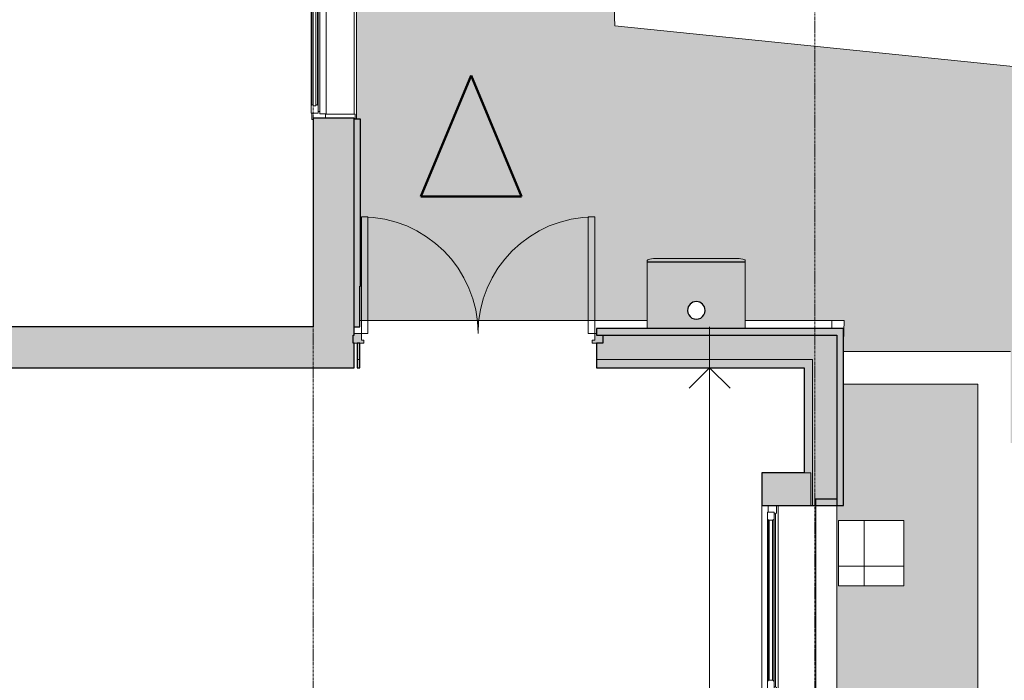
# Model space of a CAD drawing. Header units: millimetres. Extents: x -64334 to 32356, y -11421 to 53741.
# Tile 53 of 71: x 5774 to 11807, y 23640 to 27686. Entities that reach past the tile are written whole.
import ezdxf

# ---------------------------------------------------------------- set-up
doc = ezdxf.new("R2010")
doc.units = ezdxf.units.MM
doc.linetypes.add('Ligne de quadrillage', pattern=[22.225, 12.7, -3.175, 3.175, -3.175])
for name, color, linetype, lineweight in [('A-ANNO-DIMS', 211, 'Continuous', 9), ('A-ANNO-DIMS-100', 211, 'Continuous', 9), ('A-DETL-GENF', 92, 'Continuous', 9), ('A-DETL-WIDE', 214, 'Continuous', 50), ('A-DOOR', 31, 'Continuous', 9), ('A-DOOR-FRAM', 31, 'Continuous', 9), ('A-FLOR', 192, 'Continuous', 9), ('A-FLOR-PATT', 8, 'Continuous', 9), ('A-GENM', 13, 'Continuous', 9), ('A-GLAZ', 151, 'Continuous', 9), ('A-GLAZ-SILL', 1, 'Continuous', 9), ('A-WALL', 113, 'Continuous', 9), ('A-WALL-PATT', 111, 'Continuous', 25), ('M-EQPM', 50, 'Continuous', 9), ('S-GRID', 1, 'Continuous', 9)]:
    doc.layers.add(name, color=color, linetype=linetype, lineweight=lineweight)
doc.styles.add('Trebuchet MS_B', font='txt', dxfattribs={"height": 200})
doc.dimstyles.new('Cotes_linéaires_rouge_2mm', dxfattribs={"dimscale": 304.8, "dimtxt": 206.190181, "dimasz": 0.410105, "dimexe": 0.82021, "dimexo": 0.0625, "dimgap": 0.065617, "dimtad": 1, "dimlfac": 0.001, "dimrnd": 0.01, "dimzin": 0, "dimdsep": 46, "dimtxsty": 'Trebuchet MS_B', "dimblk1": 'OPEN30', "dimblk2": 'OPEN30', "dimsah": 1, "dimcen": 0.09, "dimdle": 0.82021, "dimazin": 0, "dimtfac": 1, "dimtdec": 4, "dimtix": 1, "dimtmove": 0, "dimatfit": 3, "dimfxl": 1.64042, "dimfxlon": 1, "dimtvp": 1, "dimtolj": 1, "dimtzin": 0, "dimarcsym": 2})

# ---------------------------------------------------------------- blocks, each defined once
blk = doc.blocks.new('PVC Double - Panneaux vitrés haut - 1_43m x 2_20m-1064195-Niveau 00')
at = {"layer": 'A-DOOR-FRAM'}
h = blk.add_hatch(color=254, dxfattribs=at)
h.paths.add_polyline_path([(740, -50), (700, -50), (700, -70), (715, -70), (715, -110), (760, -110), (760, -100), (765, -100), (765, -50), (760, -50)])
h.paths.add_polyline_path([(-700, -50), (-765, -50), (-765, -100), (-725, -100), (-725, -110), (-715, -110), (-715, -70), (-700, -70)])
at = {"layer": 'A-DOOR'}
for p, q in [((-675, -110), (-715, -110)), ((-715, -110), (-715, -825)), ((-675, -825), (-675, -110)), ((675, -825), (675, -110)), ((675, -110), (715, -110)), ((715, -110), (715, -825)), ((-715, -825), (-675, -825)), ((715, -825), (675, -825))]:
    blk.add_line(p, q, dxfattribs=at)
for centre, start, end in [((-715, -110), 270, 360), ((715, -110), 180, 270)]:
    blk.add_arc(centre, 715, start, end, dxfattribs=at)
at = {"layer": 'A-DOOR-FRAM', "lineweight": 18}
for p, q in [((-700, -50), (-725, -50)), ((-700, -70), (-700, -50)), ((725, -50), (700, -50)), ((700, -50), (700, -70)), ((760, -50), (740, -50)), ((-725, -110), (-715, -110)), ((-715, -110), (-715, -70)), ((-715, -70), (-700, -70)), ((700, -70), (715, -70)), ((715, -70), (715, -110)), ((715, -110), (760, -110))]:
    blk.add_line(p, q, dxfattribs=at)
blk = doc.blocks.new('GAZ - _01-1061132-Niveau 00')
at = {"layer": 'M-EQPM'}
h = blk.add_hatch(color=256, dxfattribs=at)
h.paths.add_polyline_path([(11.7, -20), (-300, -20), (-300, -427), (300, -427), (300, -20), (53.7, -20)])
h.paths.add_polyline_path([(-12.3, -78.9), (11.7, -78.9), (33.4, -89.3), (48.4, -108.1), (53.7, -131.5), (48.4, -155), (33.4, -173.7), (11.7, -184.2), (-12.3, -184.2), (-34, -173.7), (-48.9, -155), (-54.3, -131.5), (-48.9, -108.1), (-34, -89.3)])
h.paths.add_polyline_path([(208.7, -430), (-300, -430), (-300, -436.6), (-296.8, -441.3), (-273.8, -447.8), (-250, -450), (250, -450), (273.8, -447.8), (296.8, -441.3), (300, -436.6), (300, -430)])
blk.add_hatch(color=256, dxfattribs=at).paths.add_polyline_path([(208.7, -427), (-295, -427), (-295, -430), (295, -430), (295, -427), (250, -427)])
for p, q in [((-300, -20), (-300, -427)), ((300, -427), (300, -20)), ((-300, -427), (300, -427)), ((300, -430), (-300, -430)), ((-300, -430), (-300, -436.6)), ((-295, -430), (-295, -427)), ((-250, -450), (250, -450)), ((295, -427), (295, -430)), ((300, -436.6), (300, -430))]:
    blk.add_line(p, q, dxfattribs=at)
for centre, radius, start, end in [((-295, -436.6), 5, 180, 248.8998), ((-250, -320), 130, 248.8998, 270), ((250, -320), 130, 270, 291.1002), ((295, -436.6), 5, 291.1002, 0)]:
    blk.add_arc(centre, radius, start, end, dxfattribs=at)
blk = doc.blocks.new('Conduit Gaz - Conduit Gaz-1063074-Niveau 00')
at = {"layer": 'A-GENM', "lineweight": 25}
for start, end in [(90, 270), (270, 90)]:
    blk.add_arc((-25905.5, 9920), 54, start, end, dxfattribs=at)
blk = doc.blocks.new('Grille sol - Famille 2-1186405-Niveau 00')
at = {"layer": 'A-GENM'}
h = blk.add_hatch(dxfattribs=at)
h.set_pattern_fill('FP_3', color=256, style=0, pattern_type=2)
h.set_pattern_definition([(90, (67762.02, -22651.4), (-300, 2e-14), []), (180, (67762.02, -22651.4), (-4e-14, -300), [])])
h.paths.add_polyline_path([(200, -195.6), (200, 200), (-200, 200), (-200, -200), (200, -200)])
blk = doc.blocks.new('2 Vantaux - 280 x 220h-1392762-Niveau 00')
at = {"layer": 'A-GLAZ', "lineweight": 18}
for p, q in [((-1410, 133), (-1370, 133)), ((-1410, 125), (-1410, 133)), ((-1370, 136.5), (-1368.5, 138)), ((-1370, 96.5), (-1370, 136.5)), ((-1370, 133), (-1370, 95)), ((-1368.5, 138), (-1324.1, 138)), ((-1326, 124.5), (-44, 124.5)), ((-1326, 108.5), (-1326, 124.5)), ((-1326, 124.5), (-1326, 108.5)), ((-1320, 124.5), (-1326, 124.5)), ((-1324.1, 138), (-1320, 134)), ((-1320, 134), (-1320, 124.5)), ((-50, 134), (-45.9, 138)), ((-50, 124.5), (-50, 134)), ((-44, 124.5), (-50, 124.5)), ((-45.9, 138), (-1.5, 138)), ((-44, 124.5), (-44, 108.5)), ((-44, 108.5), (-44, 124.5)), ((-1.5, 138), (0, 136.5)), ((0, 136.5), (1.5, 138)), ((0, 96.5), (0, 136.5)), ((0, 136.5), (0, 96.5)), ((1.5, 138), (45.9, 138)), ((44, 124.5), (44, 108.5)), ((50, 124.5), (44, 124.5)), ((44, 124.5), (1326, 124.5)), ((44, 108.5), (44, 124.5)), ((45.9, 138), (50, 134)), ((50, 134), (50, 124.5)), ((1320, 134), (1324.1, 138)), ((1320, 124.5), (1320, 134)), ((1326, 124.5), (1320, 124.5)), ((1324.1, 138), (1368.5, 138)), ((1326, 108.5), (1326, 124.5)), ((1326, 124.5), (1326, 108.5)), ((1368.5, 138), (1370, 136.5)), ((1370, 136.5), (1370, 96.5)), ((1370, 133), (1410, 133)), ((1370, 95), (1370, 133)), ((1410, 133), (1410, 125)), ((-1375, 85), (-1375, 50.7)), ((-1360, 85), (-1375, 85)), ((-1368.5, 95), (-1370, 96.5)), ((-1370, 95), (-1360, 95)), ((-1324.1, 95), (-1368.5, 95)), ((-1360, 95), (-1360, 85)), ((-44, 108.5), (-1326, 108.5)), ((-1326, 108.5), (-1320, 108.5)), ((-1320, 99.1), (-1324.1, 95)), ((-1320, 108.5), (-1320, 99.1)), ((-50, 108.5), (-44, 108.5)), ((-50, 99.1), (-50, 108.5)), ((-45.9, 95), (-50, 99.1)), ((-1.5, 95), (-45.9, 95)), ((0, 96.5), (-1.5, 95)), ((1.5, 95), (0, 96.5)), ((45.9, 95), (1.5, 95)), ((44, 108.5), (50, 108.5)), ((1326, 108.5), (44, 108.5)), ((50, 99.1), (45.9, 95)), ((50, 108.5), (50, 99.1)), ((1320, 108.5), (1326, 108.5)), ((1320, 99.1), (1320, 108.5)), ((1324.1, 95), (1320, 99.1)), ((1368.5, 95), (1324.1, 95)), ((1360, 95), (1370, 95)), ((1360, 85), (1360, 95)), ((1375, 85), (1360, 85)), ((1370, 96.5), (1368.5, 95)), ((1375, 50.7), (1375, 85)), ((-1375.7, 50), (-1400, 50)), ((-1400, 50), (-1375.7, 50)), ((-1375, 50.7), (-1375.7, 50)), ((-1375.7, 50), (-1375.7, -129.8)), ((1375.7, 50), (1375, 50.7)), ((1400, 50), (1375.7, 50)), ((1375.7, 50), (1400, 50)), ((1375.7, -129.8), (1375.7, 50)), ((-1406.1, -133), (-1408, -131.1)), ((-1378.9, -133), (-1406.1, -133)), ((-1375.7, -129.8), (-1378.9, -133)), ((1378.9, -133), (1375.7, -129.8)), ((1406.1, -133), (1378.9, -133)), ((1408, -131.1), (1406.1, -133))]:
    blk.add_line(p, q, dxfattribs=at)
at = {"layer": 'A-GLAZ'}
for p, q in [((-1324.1, 138), (-45.9, 138)), ((-50, 134), (-1320, 134)), ((45.9, 138), (1324.1, 138)), ((50, 134), (1320, 134)), ((1360, 85), (-1360, 85)), ((-45.9, 95), (-1324.1, 95)), ((-50, 99.1), (-1320, 99.1)), ((1.5, 95), (-1.5, 95)), ((1324.1, 95), (45.9, 95)), ((50, 99.1), (1320, 99.1)), ((1375.7, 45), (-1375.7, 45)), ((-1408, -140), (1408, -140))]:
    blk.add_line(p, q, dxfattribs=at)
blk = doc.blocks.new('Fenêtre type 1 - 116x 240 cm-1529579-Niveau 00')
at = {"layer": 'A-GLAZ', "lineweight": 18}
for p, q in [((-580, 110), (-540, 110)), ((-540, 115), (-497.1, 115)), ((-540, 75), (-540, 115)), ((-540, 110), (-540, 75)), ((-497.1, 75), (-540, 75)), ((-540, 75), (-530, 75)), ((-530, 65), (-535, 60)), ((-530, 75), (-530, 65)), ((-497.1, 115), (-490, 107.9)), ((-490, 82.1), (-497.1, 75)), ((-490, 107.9), (-490, 82.1)), ((-490, 105), (490, 105)), ((-490, 85), (-490, 105)), ((490, 85), (-490, 85)), ((490, 107.9), (497.1, 115)), ((490, 82.1), (490, 107.9)), ((490, 105), (490, 85)), ((497.1, 75), (490, 82.1)), ((497.1, 115), (540, 115)), ((540, 75), (497.1, 75)), ((530, 75), (540, 75)), ((530, 65), (530, 75)), ((535, 60), (530, 65)), ((540, 115), (540, 75)), ((540, 110), (580, 110)), ((540, 75), (540, 110)), ((-535, 60), (-580, 60)), ((580, 60), (535, 60))]:
    blk.add_line(p, q, dxfattribs=at)
at = {"layer": 'A-GLAZ'}
for p, q in [((530, 65), (-530, 65)), ((497.1, 115), (-497.1, 115)), ((-497.1, 75), (497.1, 75)), ((490, 107.9), (-490, 107.9)), ((-490, 82.1), (490, 82.1)), ((580, 50), (-580, 50))]:
    blk.add_line(p, q, dxfattribs=at)
at = {"layer": 'A-GLAZ-SILL'}
for p, q in [((-578, 50), (-578, -177.3)), ((578, -177.3), (578, 50)), ((-578, -177.3), (-578, -190.5)), ((578, -190.5), (578, -177.3)), ((-580, -191.5), (-578, -191.5)), ((-578, -181.5), (578, -181.5)), ((578, -191.5), (580, -191.5))]:
    blk.add_line(p, q, dxfattribs=at)
blk = doc.blocks.new('DIMBLOCK161-Niveau 00')
at = {"layer": 'A-ANNO-DIMS-100'}
for p, q in [((10001.7, 25804), (10001.7, 18694.1)), ((9501.7, 25554), (10251.7, 25554)), ((10001.7, 25554), (9501.7, 25554)), ((10501.7, 18944.1), (9751.7, 18944.1)), ((10001.7, 18944.1), (10501.7, 18944.1))]:
    blk.add_line(p, q, dxfattribs=at)
at = {"layer": 'A-ANNO-DIMS-100', "lineweight": 25}
for p, q in [((10001.7, 25554), (9876.7, 25429)), ((10001.7, 25554), (10126.7, 25429)), ((10001.7, 18944.1), (9876.7, 19069.1)), ((10001.7, 18944.1), (10126.7, 19069.1))]:
    blk.add_line(p, q, dxfattribs=at)
at = {"layer": 'A-ANNO-DIMS-100', "color": 0, "insert": (9725.8, 21952), "char_height": 200, "width": 712.929, "attachment_point": 1, "rotation": 90, "line_spacing_factor": 1.048425, "style": 'Trebuchet MS_B'}
blk.add_mtext('6.61', dxfattribs=at)
blk = doc.blocks.new('_Open30')
at = {"color": 0, "linetype": 'ByBlock', "lineweight": -2}
for p, q in [((-1, 0.268), (0, 0)), ((0, 0), (-1, -0.268)), ((0, 0), (-1, 0))]:
    blk.add_line(p, q, dxfattribs=at)

msp = doc.modelspace()

# ---------------------------------------------------------------- hatches: boundary and pattern name
at = {"layer": 'A-DETL-GENF'}
msp.add_hatch(color=1, dxfattribs=at).paths.add_polyline_path([(8307.36, 26604.123), (8849.163, 26604.123), (8540.949, 27343.836), (8232.735, 26604.123)])
at = {"layer": 'A-FLOR-PATT'}
for points in [[(9419.818, 27649.345), (9237.209, 33435.717), (8865.731, 33280.934), (8865.731, 33897.362), (9227.396, 33746.668), (9096.015, 37909.782), (7862.679, 36383.49), (7862.679, 36116.484), (9115.31, 29305.146)], [(7857.679, 25883.552), (8495.144, 26604.123), (8232.735, 26604.123), (8540.949, 27343.836), (8735.811, 26876.166), (9419.818, 27649.345), (7862.679, 36116.484), (7862.679, 34023.989), (7822.679, 34023.989), (7822.679, 33007.552), (7832.679, 33007.552), (7832.679, 33003.989), (7862.679, 33003.989), (7862.679, 29891.989), (7837.679, 29891.989), (7837.679, 27075.989), (7862.679, 27075.989), (7862.679, 26053.989), (7857.679, 26053.989), (7857.679, 25894.411)], [(8307.36, 25843.989), (9619.752, 25843.989), (9619.752, 26200.989), (9624.752, 26200.989), (9624.752, 26203.989), (9619.752, 26203.989), (9619.752, 26210.608), (9622.952, 26215.273), (9645.949, 26221.792), (9669.752, 26223.989), (10169.752, 26223.989), (10193.554, 26221.792), (10216.552, 26215.273), (10219.752, 26210.608), (10219.752, 26203.989), (10214.752, 26203.989), (10214.752, 26200.989), (10219.752, 26200.989), (10219.752, 25843.989), (10824.999, 25843.989), (9419.818, 27649.345), (8735.811, 26876.166), (8849.163, 26604.123), (8495.144, 26604.123), (7857.679, 25883.552), (7857.679, 25843.989), (7862.679, 25843.989)], [(10824.999, 25843.989), (13203.657, 27260.947), (9419.818, 27649.345), (10819.137, 25851.521)]]:
    msp.add_hatch(color=256, dxfattribs=at).paths.add_polyline_path(points)
h = msp.add_hatch(color=256, dxfattribs=at)
h.paths.add_polyline_path([(12983.657, 25163.356), (12983.657, 25747.41), (13203.657, 25746.17), (13203.657, 27260.947), (10824.999, 25843.989), (11427.592, 25653.989), (11845.65, 25653.989), (11845.65, 25522.174), (12764.382, 25232.494)])
h.paths.add_polyline_path([(13203.657, 25541.066), (13203.657, 25546.166), (13163.657, 25546.392), (13163.657, 25541.271)])
h = msp.add_hatch(color=256, dxfattribs=at)
h.paths.add_polyline_path([(11845.65, 25093.989), (12983.657, 25093.989), (12983.657, 25163.356), (11845.65, 25522.174), (11845.65, 25232.494)])
h.paths.add_polyline_path([(11114.803, 25653.989), (11427.592, 25653.989), (10824.999, 25843.989), (10820.885, 25710.649), (10820.885, 25653.989), (10972.884, 25653.989)])
h = msp.add_hatch(color=256, dxfattribs=at)
h.paths.add_polyline_path([(-7480.014, -4920.812), (-7453.788, -4920.124), (-7411.566, -4915.616), (-7339.845, -4899.115), (-7299.797, -4888.249), (-7263.395, -4872.871), (-7219.672, -4850.339), (-7159.039, -4814.321), (-7145.736, -4803.31), (-7085.323, -4743.836), (-7045.073, -4700.21), (-7007.521, -4639.991), (-6979.106, -4575.67), (-6962.639, -4520.899), (-6954.487, -4489.985), (-6950.11, -4465.454), (-6944.926, -4411.615), (-6944.493, -4362.47), (-6948.509, -4302.795), (-6950.692, -4294.229), (-6975.068, -4203.483), (-6991.647, -4163.298), (-7006.798, -4130.853), (-7042.924, -4078.237), (-7071.889, -4036.362), (-7088.603, -4017.013), (-7107.627, -3998.003), (-7153.449, -3959.072), (-7185.541, -3937.547), (-7232.965, -3909.03), (-7258.006, -3897.844), (-7315.027, -3876.058), (-7408.842, -3853.869), (-7450.678, -3849.402), (-7484.506, -3848.422), (-7506.24, -3848.992), (-7548.463, -3853.501), (-7620.183, -3870.001), (-7660.231, -3880.867), (-7696.633, -3896.246), (-7740.357, -3918.777), (-7800.989, -3954.795), (-7815.106, -3966.596), (-7874.705, -4025.281), (-7914.955, -4068.906), (-7952.494, -4129.097), (-7981.075, -4193.945), (-7997.39, -4248.218), (-8005.541, -4279.132), (-8009.918, -4303.662), (-8015.102, -4357.502), (-8015.536, -4406.646), (-8011.519, -4466.321), (-8011.138, -4468.107), (-7984.96, -4565.633), (-7969.564, -4603.058), (-7953.23, -4638.264), (-7917.104, -4690.88), (-7888.139, -4732.755), (-7871.425, -4752.103), (-7852.401, -4771.114), (-7806.58, -4810.045), (-7774.487, -4831.57), (-7727.064, -4860.087), (-7702.023, -4871.272), (-7645.002, -4893.059), (-7551.187, -4915.248), (-7509.35, -4919.714), (-7484.506, -4920.644)])
h.paths.add_polyline_path([(10782.385, 18944.094), (11645.65, 18944.094), (11645.65, 25453.989), (10820.885, 25453.989), (10820.885, 24710.163), (10780.885, 24710.163), (10780.885, 23540.163), (10820.885, 23540.163), (10820.885, 20945.267), (10780.885, 20945.267), (10780.959, 18984.219), (10782.385, 18984.219), (10781.51, 18944.219), (10780.885, 18944.094)])
h.paths.add_polyline_path([(11114.803, 24218.989), (10790.65, 24218.989), (10790.65, 24618.989), (11190.65, 24618.989), (11190.65, 24218.989)])
at = {"layer": 'A-WALL'}
h = msp.add_hatch(color=8, dxfattribs=at)
h.paths.add_polyline_path([(7857.679, 25803.989), (7857.679, 26053.989), (7862.679, 26053.989), (7862.679, 27075.989), (7822.679, 27075.989), (7822.679, 25803.989)])
h.paths.add_polyline_path([(7822.679, 29891.989), (7862.679, 29891.989), (7862.679, 33003.989), (7822.679, 33003.989), (7822.679, 30323.308)])
h.paths.add_polyline_path([(7862.679, 34023.989), (7862.679, 36343.989), (7822.679, 36343.989), (7822.679, 34023.989)])
h = msp.add_hatch(color=8, dxfattribs=at)
h.paths.add_polyline_path([(7822.679, 25803.989), (7822.679, 27083.989), (7572.679, 27083.989), (7572.679, 25803.989)])
h.paths.add_polyline_path([(7572.679, 29883.989), (7822.679, 29883.989), (7822.679, 32957.552), (7772.679, 32957.552), (7772.679, 32997.552), (7572.679, 32997.552), (7572.679, 30323.308)])
h.paths.add_polyline_path([(7772.679, 34047.552), (7772.679, 34087.552), (7822.679, 34087.552), (7822.679, 36093.989), (7572.679, 36093.989), (7572.679, 34047.552)])
for points in [[(7822.679, 25553.989), (7822.679, 25703.989), (7817.679, 25703.989), (7817.679, 25753.989), (7822.679, 25753.989), (7822.679, 25803.989), (-1968.741, 25803.989), (-1968.741, 25553.989), (6903.639, 25553.989)], [(10412.942, 25753.989), (10780.885, 25753.989), (10780.885, 25793.989), (9307.679, 25793.989), (9307.679, 25753.989), (9711.082, 25753.989)], [(10820.885, 24750.163), (10820.885, 25793.989), (10780.885, 25793.989), (10780.885, 24750.163)], [(10650.885, 24710.163), (10820.885, 24710.163), (10820.885, 24750.163), (10650.885, 24750.163), (10650.885, 24723.413)]]:
    msp.add_hatch(color=8, dxfattribs=at).paths.add_polyline_path(points)
h = msp.add_hatch(color=55, dxfattribs=at)
h.paths.add_polyline_path([(10780.885, 25603.989), (10780.885, 25753.989), (9347.679, 25753.989), (9347.679, 25703.989), (9307.679, 25703.989), (9307.679, 25603.989), (10630.885, 25603.989)])
h.paths.add_polyline_path([(7857.679, 25603.989), (7857.679, 25703.989), (7842.679, 25703.989), (7842.679, 25603.989)])
h = msp.add_hatch(color=8, dxfattribs=at)
h.paths.add_polyline_path([(10630.885, 18914.094), (10780.885, 18914.094), (10780.885, 18994.094), (10630.885, 18994.094)])
h.paths.add_polyline_path([(10780.885, 20944.094), (10780.885, 23550.163), (10630.885, 23550.163), (10630.885, 20944.094)])
h.paths.add_polyline_path([(10780.885, 24710.163), (10780.885, 25603.989), (10630.885, 25603.989), (10630.885, 24710.163)])
h = msp.add_hatch(color=8, dxfattribs=at)
h.paths.add_polyline_path([(10320.885, 23340.163), (10620.885, 23340.163), (10620.885, 23550.163), (10320.885, 23550.163)])
h.paths.add_polyline_path([(10360.885, 24710.163), (10620.885, 24710.163), (10620.885, 24910.163), (10320.885, 24910.163), (10320.885, 24710.163)])
at = {"layer": 'A-WALL-PATT', "lineweight": 9}
h = msp.add_hatch(color=8, dxfattribs=at)
h.paths.add_polyline_path([(10580.885, 25553.989), (10630.885, 25553.989), (10630.885, 25603.989), (9307.679, 25603.989), (9307.679, 25553.989), (10412.942, 25553.989)])
h.paths.add_polyline_path([(7857.679, 25553.989), (7857.679, 25603.989), (7842.679, 25603.989), (7842.679, 25553.989)])
at = {"layer": 'A-WALL-PATT'}
h = msp.add_hatch(color=55, dxfattribs=at)
h.paths.add_polyline_path([(10600.885, 18744.094), (10630.885, 18744.094), (10630.885, 18994.094), (10620.885, 18994.094), (10620.885, 18944.094), (10600.885, 18944.094), (10600.885, 18868.976)])
h.paths.add_polyline_path([(10620.885, 20944.094), (10630.885, 20944.094), (10630.885, 23550.163), (10620.885, 23550.163), (10620.885, 23340.163), (10580.885, 23340.163), (10580.885, 21145.351), (10620.885, 21145.351)])
h.paths.add_polyline_path([(10630.885, 24710.163), (10630.885, 25553.989), (10580.885, 25553.989), (10580.885, 24910.163), (10620.885, 24910.163), (10620.885, 24710.163)])

# ---------------------------------------------------------------- linework, layer by layer
at = {"layer": 'A-DETL-WIDE'}
for p, q in [((8540.949, 27343.836), (8232.735, 26604.123)), ((8849.163, 26604.123), (8540.949, 27343.836)), ((8232.735, 26604.123), (8849.163, 26604.123))]:
    msp.add_line(p, q, dxfattribs=at)
at = {"layer": 'A-FLOR'}
for p, q in [((9237.209, 33435.717), (9419.818, 27649.345)), ((7822.679, 27108.314), (7822.679, 29859.665)), ((9419.818, 27649.345), (13203.657, 27260.947)), ((9619.752, 25843.989), (7857.679, 25843.989)), ((10750.885, 25843.989), (10219.752, 25843.989)), ((10824.999, 25843.989), (10750.885, 25843.989)), ((10750.885, 25793.989), (10750.885, 25843.989)), ((10820.885, 25710.649), (10824.999, 25843.989)), ((10790.65, 24218.989), (10790.65, 24618.989)), ((10790.65, 24618.989), (11190.65, 24618.989)), ((11190.65, 24618.989), (11190.65, 24218.989)), ((11190.65, 24218.989), (10790.65, 24218.989))]:
    msp.add_line(p, q, dxfattribs=at)
at = {"layer": 'A-WALL', "lineweight": 25}
for p, q in [((7822.679, 27083.989), (7572.679, 27083.989)), ((7572.679, 27083.989), (7572.679, 25803.989)), ((7822.679, 25753.989), (7822.679, 27083.989)), ((7862.679, 27075.989), (7822.679, 27075.989)), ((7862.679, 26053.989), (7862.679, 27075.989)), ((7857.679, 25803.989), (7857.679, 26053.989)), ((7857.679, 26053.989), (7862.679, 26053.989)), ((7572.679, 25803.989), (4572.053, 25803.989)), ((7822.679, 25803.989), (7857.679, 25803.989)), ((10820.885, 25793.989), (9307.679, 25793.989)), ((9307.679, 25793.989), (9307.679, 25753.989)), ((10820.885, 24710.163), (10820.885, 25793.989)), ((7817.679, 25703.989), (7817.679, 25753.989)), ((7817.679, 25753.989), (7822.679, 25753.989)), ((7822.679, 25703.989), (7817.679, 25703.989)), ((7822.679, 25553.989), (7822.679, 25703.989)), ((7857.679, 25703.989), (7842.679, 25703.989)), ((7842.679, 25703.989), (7842.679, 25553.989)), ((7857.679, 25553.989), (7857.679, 25703.989)), ((9307.679, 25753.989), (10780.885, 25753.989)), ((9347.679, 25703.989), (9307.679, 25703.989)), ((9307.679, 25703.989), (9307.679, 25553.989)), ((9347.679, 25753.989), (9347.679, 25703.989)), ((10780.885, 25753.989), (10780.885, 24710.163)), ((-1968.741, 25553.989), (7822.679, 25553.989)), ((7842.679, 25553.989), (7857.679, 25553.989)), ((9307.679, 25553.989), (10580.885, 25553.989)), ((10580.885, 25553.989), (10580.885, 24910.163)), ((10580.885, 24910.163), (10320.885, 24910.163)), ((10320.885, 24910.163), (10320.885, 24710.163)), ((10780.885, 24750.163), (10650.885, 24750.163)), ((10650.885, 24750.163), (10650.885, 24710.163)), ((10320.885, 24710.163), (10820.885, 24710.163))]:
    msp.add_line(p, q, dxfattribs=at)
at = {"layer": 'A-WALL'}
for p, q in [((10820.885, 25653.989), (11845.65, 25653.989)), ((7842.679, 25603.989), (7857.679, 25603.989)), ((9307.679, 25603.989), (10630.885, 25603.989)), ((10630.885, 25603.989), (10630.885, 24710.163)), ((11645.65, 25453.989), (10820.885, 25453.989)), ((11645.65, 18944.094), (11645.65, 25453.989)), ((10580.885, 24910.163), (10620.885, 24910.163)), ((10620.885, 24910.163), (10620.885, 24710.163)), ((10320.885, 23550.163), (10320.885, 24710.163)), ((10780.885, 24710.163), (10780.885, 23550.163))]:
    msp.add_line(p, q, dxfattribs=at)
at = {"layer": 'S-GRID', "linetype": 'Ligne de quadrillage', "lineweight": 18}
for p, q in [((7572.679, -7247.936), (7572.679, 51986.924)), ((10645.885, -7247.936), (10645.885, 51986.924))]:
    msp.add_line(p, q, dxfattribs=at)

# ---------------------------------------------------------------- block references
at = {"layer": 'A-DOOR', "rotation": 180}
msp.add_blockref('PVC Double - Panneaux vitrés haut - 1_43m x 2_20m-1064195-Niveau 00', (8582.679, 25653.989), dxfattribs=at)
at = {"layer": 'A-GENM', "lineweight": 25, "rotation": 270.0000000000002}
msp.add_blockref('Conduit Gaz - Conduit Gaz-1063074-Niveau 00', (0, 0), dxfattribs=at)
at = {"layer": 'A-GENM', "rotation": 270.0000000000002}
msp.add_blockref('Grille sol - Famille 2-1186405-Niveau 00', (10990.65, 24418.989), dxfattribs=at)
at = {"layer": 'A-GLAZ'}
for name, p, rotation in [('2 Vantaux - 280 x 220h-1392762-Niveau 00', (7697.679, 28483.989), 90.00000000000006), ('Fenêtre type 1 - 116x 240 cm-1529579-Niveau 00', (10470.885, 24130.163), 90.00000000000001)]:
    msp.add_blockref(name, p, dxfattribs=dict(at, rotation=rotation))
at = {"layer": 'M-EQPM', "rotation": 180}
msp.add_blockref('GAZ - _01-1061132-Niveau 00', (9919.752, 25773.989), dxfattribs=at)

# ---------------------------------------------------------------- dimensions: what is measured, and where the dimension line sits
at = {"layer": 'A-ANNO-DIMS'}
dim = msp.add_linear_dim(base=(10001.696, 18944.094), p1=(9501.696, 25553.989), p2=(10501.696, 18944.094), angle=90, dimstyle='Cotes_linéaires_rouge_2mm', override={"dimpost": '<>', "dimfxl": 6685.111517}, dxfattribs=at)
dim.commit()
dim.dimension.update_dxf_attribs({"geometry": 'DIMBLOCK161-Niveau 00', "text_midpoint": (9877.723, 22249.042)})

doc.saveas('drawing.dxf')
